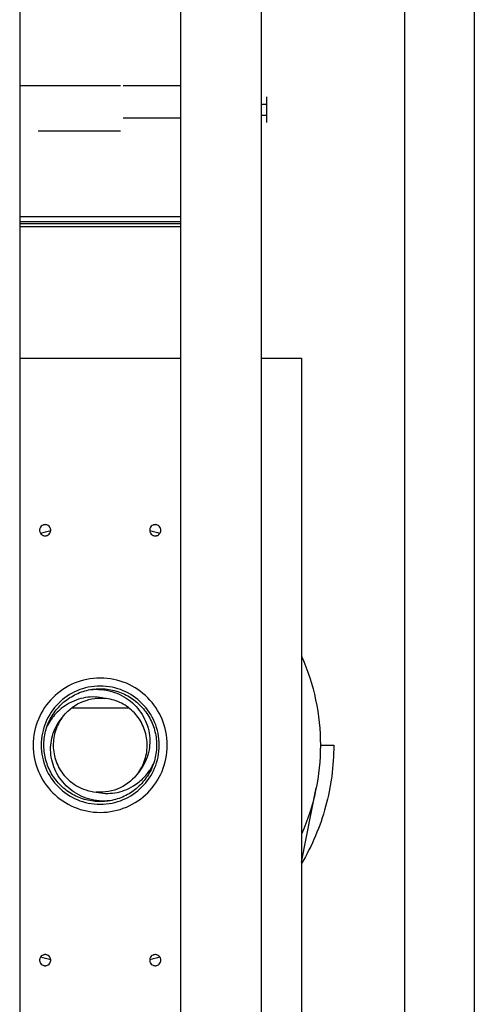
# Model space of a CAD drawing. Header units: millimetres. Extents: x 20872 to 297961, y -293704 to 213007.
# Tile 21 of 256: x 74663 to 74833, y -138019 to -137653. Entities that reach past the tile are written whole.
import ezdxf
from ezdxf.xclip import XClip

# ---------------------------------------------------------------- set-up
doc = ezdxf.new("R2010")
doc.units = ezdxf.units.MM
doc.header["$LTSCALE"] = 100
doc.header["$XCLIPFRAME"] = 2
for name, color, linetype in [('A--L20--_bovenbouw', 3, 'Continuous'), ('at_Entity', 8, 'Continuous'), ('XREFS', 9, 'Continuous')]:
    doc.layers.add(name, color=color, linetype=linetype)

# ---------------------------------------------------------------- blocks, each defined once
blk = doc.blocks.new('lblock2')
at = {"layer": 'at_Entity', "color": 1}
for p, q in [((-29, -57), (-29, 1421)), ((-3, 0), (-3, 1364)), ((-172.35, 39), (-172.35, 1360)), ((-112.35, 1360), (-112.35, 39)), ((-82.35, 3), (-82.35, 1360)), ((-67.35, 537.5), (-67.35, 989.5)), ((-67.35, 724.98), (-61.9, 697.38)), ((-60.35, 681.5), (-55.35, 681.5)), ((-152.98, 667.6), (-131.72, 667.6)), ((-172.35, 537.5), (-112.35, 537.5)), ((-82.35, 537.5), (-67.35, 537.5)), ((-172.35, 488.47), (-112.35, 488.47)), ((-112.35, 487.47), (-172.35, 487.47)), ((-112.35, 486.75), (-172.35, 486.75)), ((-172.35, 484.72), (-112.35, 484.72)), ((-134.75, 453), (-165.5, 453)), ((-133.75, 448), (-112.35, 448)), ((-80.35, 440.25), (-80.35, 449.75)), ((-82.35, 447), (-80.35, 447)), ((-82.35, 443), (-80.35, 443)), ((-172.35, 436), (-134.75, 436)), ((-133.75, 436), (-112.35, 436))]:
    blk.add_line(p, q, dxfattribs=at)
for centre, radius in [((-162.85, 761.5), 2.07), ((-121.85, 761.5), 2.07), ((-142.35, 681.5), 25), ((-142.35, 681.5), 22), ((-162.85, 601.5), 2.07), ((-121.85, 601.5), 2.07)]:
    blk.add_circle(centre, radius, dxfattribs=at)
for radius, start, end in [(82, 102.9924, 105.7532), (82, 74.2468, 77.0076), (87, 0, 30.4503), (82, 336.1538, 23.8462), (21, 79.9997, 199.9997), (21, 19.9997, 79.9997), (17.5, 34.9997, 94.9997), (21, 259.9997, 19.9997), (21, 199.9997, 259.9997), (17.5, 214.9997, 274.9997), (82, 254.2468, 257.0076), (82, 282.9924, 285.7532)]:
    blk.add_arc((-142.35, 681.5), radius, start, end, dxfattribs=at)
for points, knots in [([(-138.7, 702.18), (-141.39, 702.46), (-144.1, 702.22), (-149.2, 700.72), (-151.55, 699.5), (-155.58, 696.26), (-157.24, 694.29), (-159.66, 689.9), (-160.42, 687.52), (-160.97, 682.68), (-160.78, 680.27), (-159.78, 676.77), (-159.31, 675.61), (-158.15, 673.42), (-157.47, 672.4), (-156.68, 671.46)], [0, 0, 0, 0, 0.811505, 0.811505, 1.601, 1.601, 2.368481, 2.368481, 3.11394, 3.11394, 3.837372, 3.837372, 4.213769, 4.213769, 4.583841, 4.583841, 4.583841, 4.583841]), ([(-156.68, 671.47), (-157.62, 672.81), (-158.37, 674.27), (-158.9, 675.82), (-160.2, 679.6), (-160.15, 683.82), (-158.76, 687.57), (-157.38, 691.32), (-154.67, 694.56), (-151.23, 696.58), (-148.99, 697.9), (-146.46, 698.69), (-143.87, 698.93)], [-3.926991, -3.926991, -3.926991, -3.926991, -3.646553, -3.646553, -3.646553, -2.961946, -2.961946, -2.961946, -2.277338, -2.277338, -2.277338, -1.832596, -1.832596, -1.832596, -1.832596]), ([(-143.87, 698.93), (-141.6, 699.49), (-139.23, 699.58), (-134.47, 698.83), (-132.12, 697.96), (-128.46, 695.73), (-127.06, 694.58), (-124.55, 691.89), (-123.47, 690.35), (-122.62, 688.68)], [0, 0, 0, 0, 0.710464, 0.710464, 1.4599, 1.4599, 2.005365, 2.005365, 2.56966, 2.56966, 2.56966, 2.56966]), ([(-146, 660.82), (-143.31, 660.54), (-140.6, 660.78), (-135.5, 662.28), (-133.15, 663.5), (-129.12, 666.74), (-127.46, 668.71), (-125.04, 673.1), (-124.28, 675.48), (-123.73, 680.32), (-123.92, 682.73), (-124.92, 686.23), (-125.39, 687.39), (-126.55, 689.58), (-127.23, 690.6), (-128.01, 691.54)], [0, 0, 0, 0, 0.811505, 0.811505, 1.601, 1.601, 2.368481, 2.368481, 3.11394, 3.11394, 3.837372, 3.837372, 4.213769, 4.213769, 4.583841, 4.583841, 4.583841, 4.583841]), ([(-128.01, 691.54), (-125.73, 688.27), (-124.61, 684.21), (-124.9, 680.23), (-125.19, 676.25), (-126.89, 672.38), (-129.63, 669.48), (-132.38, 666.58), (-136.14, 664.66), (-140.1, 664.15), (-140.34, 664.11), (-140.58, 664.09), (-140.82, 664.07)], [-7.068583, -7.068583, -7.068583, -7.068583, -6.384983, -6.384983, -6.384983, -5.700375, -5.700375, -5.700375, -5.015768, -5.015768, -5.015768, -4.974188, -4.974188, -4.974188, -4.974188]), ([(-140.82, 664.07), (-143.1, 663.51), (-145.47, 663.42), (-150.23, 664.17), (-152.58, 665.04), (-156.24, 667.27), (-157.64, 668.42), (-160.15, 671.11), (-161.23, 672.65), (-162.08, 674.32)], [0, 0, 0, 0, 0.710464, 0.710464, 1.4599, 1.4599, 2.005365, 2.005365, 2.56966, 2.56966, 2.56966, 2.56966])]:
    blk.add_open_spline(points, degree=3, knots=knots, dxfattribs=at)
blk = doc.blocks.new('2016-02-04 100 begane grond bestaand')
at = {"layer": 'A--L20--_bovenbouw', "xscale": -1, "rotation": 179.9995300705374}
blk.add_blockref('lblock2', (74836.85, 12759.29), dxfattribs=at)

msp = doc.modelspace()

# ---------------------------------------------------------------- block references
at = {"layer": 'XREFS'}
ref = msp.add_blockref('2016-02-04 100 begane grond bestaand', (-1, -150000.38), dxfattribs=at)
XClip(ref).set_block_clipping_path([(116767.0762143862, 29769.3836009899), (164491.5066313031, 13442.9004429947), (179861.076214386, 13442.9004429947), (179861.076214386, -11696.8579780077), (20873.0762143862, -11696.8579780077), (20873.0762143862, 82263.1420219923), (116767.0762143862, 82263.1420219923)])

doc.saveas('drawing.dxf')
